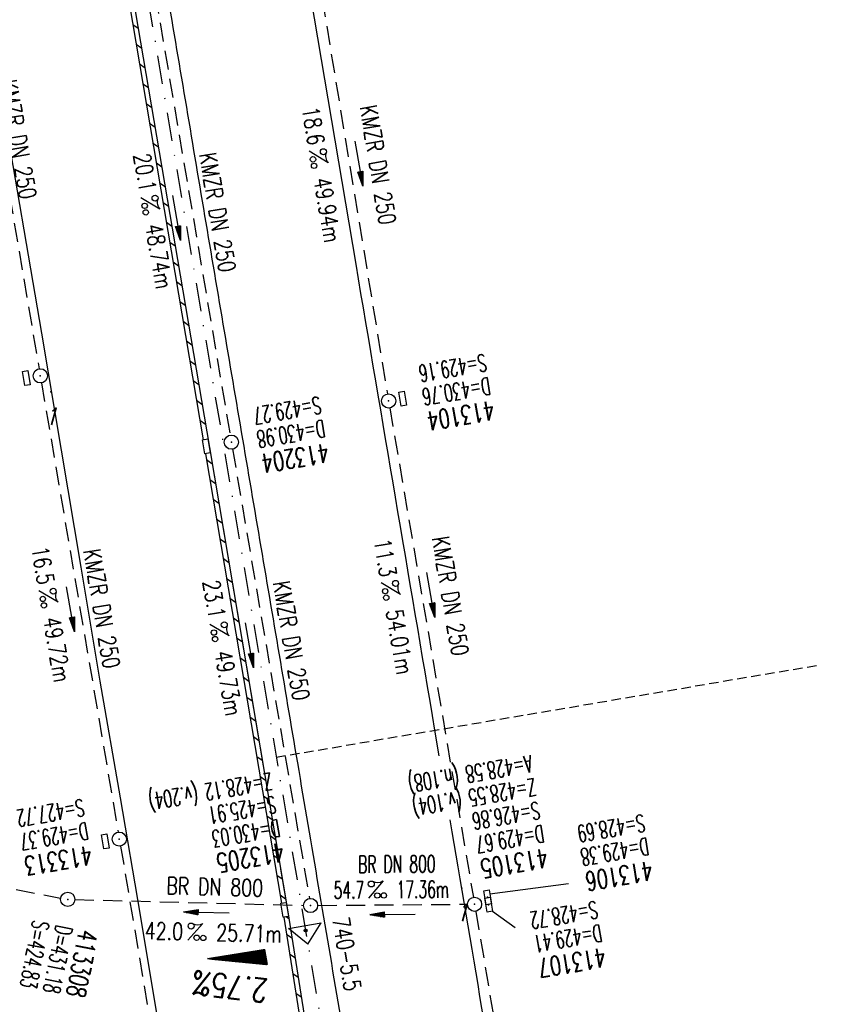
# Model space of a CAD drawing. Extents: x 447045 to 447634, y 442020 to 443192.
# Tile 5 of 24: x 447419 to 447506, y 442084 to 442188. Entities that reach past the tile are written whole.
import ezdxf
from ezdxf.enums import TextEntityAlignment as Align

# ---------------------------------------------------------------- set-up
doc = ezdxf.new("R2010")
doc.units = 0
doc.header["$LTSCALE"] = 2
doc.header["$MEASUREMENT"] = 0
for name, pattern in [('AUSGEZOGEN', [0]), ('GESTRICH-X2', [1.5, 1, -0.5]), ('GESTRICHELT', [0.75, 0.5, -0.25]), ('STRICHPT-X3', [3, 1.5, -0.75, 0, -0.75])]:
    doc.linetypes.add(name, pattern=pattern)
doc.layers.get('0').update_dxf_attribs({"linetype": 'AUSGEZOGEN'})
for name, color, linetype in [('ACHSE', 250, 'STRICHPT-X3'), ('FBR', 8, 'CONTINUOUS'), ('GEF', 7, 'CONTINUOUS'), ('HEKTOM', 250, 'GESTRICHELT'), ('KANAL', 7, 'GESTRICH-X2'), ('Netzknoten_PKT', 7, 'CONTINUOUS'), ('Netzknoten_PKT-NR', 7, 'CONTINUOUS'), ('Netzknoten_SIGNATUR', 7, 'CONTINUOUS'), ('PFEIL', 7, 'CONTINUOUS'), ('PKT', 7, 'CONTINUOUS'), ('PKT-CODE', 2, 'CONTINUOUS'), ('SCHACHTNR', 6, 'CONTINUOUS'), ('SCHLITZRINNE', 8, 'AUSGEZOGEN'), ('SCHSYMBOL', 7, 'AUSGEZOGEN'), ('TEXTO', 4, 'CONTINUOUS'), ('TEXTU', 4, 'CONTINUOUS')]:
    doc.layers.add(name, color=color, linetype=linetype)
doc.styles.add('ROMANS', font='romans.shx', dxfattribs={"width": 0.8})

# ---------------------------------------------------------------- blocks, each defined once
blk = doc.blocks.new('GST')
at = {"color": 0}
blk.add_circle((0, 0), 0.75, dxfattribs=at)
blk.add_point((0, 0), dxfattribs=at)
blk = doc.blocks.new('17')
blk.add_lwpolyline([(-0.76, -1.22), (0.75, -1.22), (0.75, -1.8), (-0.76, -1.8)], close=True)
blk.add_blockref('GST', (0, 0))
blk = doc.blocks.new('PROM')
blk.add_line((1.57, 1.82), (0.02, 0.02))
for centre, radius in [((0.32, 1.51), 0.317), ((0.94, 0.29), 0.283), ((1.64, 0.29), 0.283)]:
    blk.add_circle(centre, radius)
blk.add_arc((0.99, 2.68), 1.03, 239.1414, 303.3549)
blk = doc.blocks.new('PFEIL2')
at = {"color": 0}
for p, q in [((0.88, 0), (-2.4, -0.01)), ((0.88, -0.27), (0.88, 0.28)), ((0.88, 0.28), (2.43, 0.01)), ((0.91, 0.27), (0.88, 0.26)), ((0.97, 0.26), (0.88, 0.25)), ((1.02, 0.25), (0.88, 0.23)), ((1.07, 0.24), (0.88, 0.21)), ((1.13, 0.23), (0.88, 0.19)), ((1.18, 0.22), (0.88, 0.17)), ((1.24, 0.21), (0.88, 0.15)), ((1.29, 0.21), (0.88, 0.14)), ((1.34, 0.2), (0.88, 0.12)), ((1.4, 0.19), (0.88, 0.1)), ((1.45, 0.18), (0.88, 0.08)), ((1.51, 0.17), (0.88, 0.06)), ((1.56, 0.16), (0.88, 0.04)), ((1.61, 0.15), (0.88, 0.02)), ((1.67, 0.14), (0.88, 0.01)), ((1.72, 0.13), (0.88, -0.01)), ((1.78, 0.12), (0.88, -0.03)), ((1.83, 0.11), (0.88, -0.05)), ((1.88, 0.1), (0.88, -0.07)), ((1.94, 0.09), (0.88, -0.09)), ((2.05, 0.08), (0.88, -0.12)), ((1.99, 0.08), (0.88, -0.11)), ((2.1, 0.07), (0.88, -0.14)), ((2.15, 0.06), (0.88, -0.16)), ((2.21, 0.05), (0.88, -0.18)), ((2.26, 0.04), (0.88, -0.2)), ((2.32, 0.03), (0.88, -0.22)), ((2.37, 0.02), (0.88, -0.23)), ((2.42, 0.01), (0.88, -0.25)), ((2.43, 0.01), (0.88, -0.27))]:
    blk.add_line(p, q, dxfattribs=at)
blk = doc.blocks.new('10')
blk.add_blockref('GST', (0, 0))
blk = doc.blocks.new('30')
at = {"color": 0}
for p, q in [((-0.75, -0.29), (-0.75, 0.29)), ((-0.75, 0.29), (0.75, 0.29)), ((0.75, 0.29), (0.75, -0.29)), ((0.75, -0.29), (-0.75, -0.29))]:
    blk.add_line(p, q, dxfattribs=at)
blk.add_point((0, 0), dxfattribs=at)
blk = doc.blocks.new('13')
blk.add_lwpolyline([(0.76, 1.22), (-0.75, 1.22), (-0.75, 1.8), (0.76, 1.8)], close=True)
at = {"rotation": 180}
blk.add_blockref('GST', (0, 0), dxfattribs=at)
blk = doc.blocks.new('PKT')
at = {"color": 0}
blk.add_circle((0, 0), 0.15, dxfattribs=at)
blk.add_point((0, 0), dxfattribs=at)
blk = doc.blocks.new('Station_Netzknoten')
at = {"layer": 'Netzknoten_SIGNATUR'}
for p, q in [((-1.75, 0.5), (1.75, 0.5)), ((0, -1.5), (-1.75, 0.5)), ((0, -1.5), (1.75, 0.5))]:
    blk.add_line(p, q, dxfattribs=at)
blk.add_point((0, 0), dxfattribs=at)
blk = doc.blocks.new('*X5')
at = {"color": 0}
for p, q in [((725.83, 193.84), (727.44, 195.45)), ((725.83, 193.85), (727.43, 195.45)), ((725.83, 193.86), (727.42, 195.45)), ((725.83, 193.87), (727.41, 195.45)), ((725.83, 193.88), (727.4, 195.45)), ((725.83, 193.89), (727.39, 195.45)), ((725.83, 193.9), (727.38, 195.45)), ((725.83, 193.91), (727.37, 195.45)), ((725.83, 193.91), (727.37, 195.45)), ((725.83, 193.92), (727.36, 195.45)), ((725.83, 193.93), (727.35, 195.45)), ((725.83, 193.94), (727.34, 195.45)), ((725.83, 193.95), (727.33, 195.45)), ((725.83, 193.96), (727.32, 195.45)), ((725.83, 193.97), (727.31, 195.45)), ((725.83, 193.98), (727.3, 195.45)), ((725.83, 193.99), (727.29, 195.45)), ((725.83, 193.99), (727.29, 195.45)), ((725.83, 194), (727.28, 195.45)), ((725.83, 194.01), (727.27, 195.45)), ((725.83, 194.02), (727.26, 195.45)), ((725.83, 194.03), (727.25, 195.45)), ((725.83, 194.04), (727.24, 195.45)), ((725.83, 194.05), (727.23, 195.45)), ((725.83, 194.06), (727.22, 195.45)), ((725.83, 194.06), (727.21, 195.45)), ((725.83, 194.07), (727.21, 195.45)), ((725.83, 194.08), (727.2, 195.45)), ((725.83, 194.09), (727.19, 195.45)), ((725.83, 194.1), (727.18, 195.45)), ((725.83, 194.11), (727.17, 195.45)), ((725.83, 194.12), (727.16, 195.45)), ((725.83, 194.13), (727.15, 195.45)), ((725.83, 194.14), (727.14, 195.45)), ((725.83, 194.14), (727.14, 195.45)), ((725.83, 194.15), (727.13, 195.45)), ((725.83, 194.16), (727.12, 195.45)), ((725.83, 194.17), (727.11, 195.45)), ((725.83, 194.18), (727.1, 195.45)), ((725.83, 194.19), (727.09, 195.45)), ((725.83, 194.2), (727.08, 195.45)), ((725.83, 194.21), (727.07, 195.45)), ((725.83, 194.21), (727.06, 195.45)), ((725.83, 194.22), (727.06, 195.45)), ((725.83, 194.23), (727.05, 195.45)), ((725.83, 194.24), (727.04, 195.45)), ((725.83, 194.25), (727.03, 195.45)), ((725.83, 194.26), (727.02, 195.45)), ((725.83, 194.27), (727.01, 195.45)), ((725.83, 194.28), (727, 195.45)), ((725.83, 194.29), (726.99, 195.45)), ((725.83, 194.29), (726.99, 195.45)), ((725.83, 194.3), (726.98, 195.45)), ((725.83, 194.31), (726.97, 195.45)), ((725.83, 194.32), (726.96, 195.45)), ((725.83, 194.33), (726.95, 195.45)), ((725.83, 194.34), (726.94, 195.45)), ((725.83, 194.35), (726.93, 195.45)), ((725.83, 194.36), (726.92, 195.45)), ((725.83, 194.37), (726.91, 195.45)), ((725.83, 194.37), (726.91, 195.45)), ((725.83, 194.38), (726.9, 195.45)), ((725.83, 194.39), (726.89, 195.45)), ((725.83, 194.4), (726.88, 195.45)), ((725.83, 194.41), (726.87, 195.45)), ((725.83, 194.42), (726.86, 195.45)), ((725.83, 194.43), (726.85, 195.45)), ((725.83, 194.44), (726.84, 195.45)), ((725.83, 194.44), (726.83, 195.45)), ((725.83, 194.45), (726.83, 195.45)), ((725.83, 194.46), (726.82, 195.45)), ((725.83, 194.47), (726.81, 195.45)), ((725.83, 194.48), (726.8, 195.45)), ((725.83, 194.49), (726.79, 195.45)), ((725.83, 194.5), (726.78, 195.45)), ((725.83, 194.51), (726.77, 195.45)), ((725.83, 194.52), (726.76, 195.45)), ((725.83, 194.52), (726.76, 195.45)), ((725.83, 194.53), (726.75, 195.45)), ((725.83, 194.54), (726.74, 195.45)), ((725.83, 194.55), (726.73, 195.45)), ((725.83, 194.56), (726.72, 195.45)), ((725.83, 194.57), (726.71, 195.45)), ((725.83, 194.58), (726.7, 195.45)), ((725.83, 194.59), (726.69, 195.45)), ((725.83, 194.59), (726.68, 195.45)), ((725.83, 194.6), (726.68, 195.45)), ((725.83, 194.61), (726.67, 195.45)), ((725.83, 194.62), (726.66, 195.45)), ((725.83, 194.63), (726.65, 195.45)), ((725.83, 194.64), (726.64, 195.45)), ((725.83, 194.65), (726.63, 195.45)), ((725.83, 194.66), (726.62, 195.45)), ((725.83, 194.67), (726.61, 195.45)), ((725.83, 194.67), (726.61, 195.45)), ((725.83, 194.68), (726.6, 195.45)), ((725.83, 194.69), (726.59, 195.45)), ((725.83, 194.7), (726.58, 195.45)), ((725.83, 194.71), (726.57, 195.45)), ((725.83, 194.72), (726.56, 195.45)), ((725.83, 194.73), (726.55, 195.45)), ((725.83, 194.74), (726.54, 195.45)), ((725.83, 194.75), (726.53, 195.45)), ((725.83, 194.75), (726.53, 195.45)), ((725.83, 194.76), (726.52, 195.45)), ((725.83, 194.77), (726.51, 195.45)), ((725.83, 194.78), (726.5, 195.45)), ((725.83, 194.79), (726.49, 195.45)), ((725.83, 194.8), (726.48, 195.45)), ((725.83, 194.81), (726.47, 195.45)), ((725.83, 194.82), (726.46, 195.45)), ((725.83, 194.82), (726.45, 195.45)), ((725.83, 194.83), (726.45, 195.45)), ((725.83, 194.84), (726.44, 195.45)), ((725.83, 194.85), (726.43, 195.45)), ((725.83, 194.86), (726.42, 195.45)), ((725.83, 194.87), (726.41, 195.45)), ((725.83, 194.88), (726.4, 195.45)), ((725.83, 194.89), (726.39, 195.45)), ((725.83, 194.9), (726.38, 195.45)), ((725.83, 194.9), (726.38, 195.45)), ((725.83, 194.91), (726.37, 195.45)), ((725.83, 194.92), (726.36, 195.45)), ((725.83, 194.93), (726.35, 195.45)), ((725.83, 194.94), (726.34, 195.45)), ((725.83, 194.95), (726.33, 195.45)), ((725.83, 194.96), (726.32, 195.45)), ((725.83, 194.97), (726.31, 195.45)), ((725.83, 194.98), (726.3, 195.45)), ((725.83, 194.98), (726.3, 195.45)), ((725.83, 194.99), (726.29, 195.45)), ((725.83, 195), (726.28, 195.45)), ((725.83, 195.01), (726.27, 195.45)), ((725.83, 195.02), (726.26, 195.45)), ((725.83, 195.03), (726.25, 195.45)), ((725.83, 195.04), (726.24, 195.45)), ((725.83, 195.05), (726.23, 195.45)), ((725.83, 195.05), (726.22, 195.45)), ((725.83, 195.06), (726.22, 195.45)), ((725.83, 195.07), (726.21, 195.45)), ((725.83, 195.08), (726.2, 195.45)), ((725.83, 195.09), (726.19, 195.45)), ((725.83, 195.1), (726.18, 195.45)), ((725.83, 195.11), (726.17, 195.45)), ((725.83, 195.12), (726.16, 195.45)), ((725.83, 195.13), (726.15, 195.45)), ((725.83, 195.13), (726.15, 195.45)), ((725.83, 195.14), (726.14, 195.45)), ((725.83, 195.15), (726.13, 195.45)), ((725.83, 195.16), (726.12, 195.45)), ((725.83, 195.17), (726.11, 195.45)), ((725.83, 195.18), (726.1, 195.45)), ((725.83, 195.19), (726.09, 195.45)), ((725.83, 195.2), (726.08, 195.45)), ((725.83, 195.2), (726.07, 195.45)), ((725.83, 195.21), (726.07, 195.45)), ((725.83, 195.22), (726.06, 195.45)), ((725.83, 195.23), (726.05, 195.45)), ((725.83, 195.24), (726.04, 195.45)), ((725.83, 195.25), (726.03, 195.45)), ((725.83, 195.26), (726.02, 195.45)), ((725.83, 195.27), (726.01, 195.45)), ((725.83, 195.28), (726, 195.45)), ((725.83, 195.28), (726, 195.45)), ((725.83, 195.29), (725.99, 195.45)), ((725.83, 195.3), (725.98, 195.45)), ((725.83, 195.31), (725.97, 195.45)), ((725.83, 195.32), (725.96, 195.45)), ((725.83, 195.33), (725.95, 195.45)), ((725.83, 195.34), (725.94, 195.45)), ((725.83, 195.35), (725.93, 195.45)), ((725.83, 195.36), (725.92, 195.45)), ((725.83, 195.36), (725.92, 195.45)), ((725.83, 195.37), (725.91, 195.45)), ((725.83, 195.38), (725.9, 195.45)), ((725.83, 195.39), (725.89, 195.45)), ((725.83, 195.4), (725.88, 195.45)), ((725.83, 195.41), (725.87, 195.45)), ((725.83, 195.42), (725.86, 195.45)), ((725.83, 195.43), (725.85, 195.45)), ((725.83, 195.43), (725.84, 195.45)), ((725.83, 195.44), (725.84, 195.45)), ((725.83, 193.83), (727.43, 195.43)), ((725.83, 193.82), (727.43, 195.42)), ((725.83, 193.81), (727.43, 195.41)), ((725.83, 193.8), (727.42, 195.4)), ((725.83, 193.79), (727.42, 195.38)), ((725.83, 193.78), (727.42, 195.37)), ((725.83, 193.77), (727.41, 195.36)), ((725.83, 193.76), (727.41, 195.35)), ((725.83, 193.76), (727.41, 195.34)), ((725.83, 193.75), (727.4, 195.32)), ((725.83, 193.74), (727.4, 195.31)), ((725.83, 193.73), (727.4, 195.3)), ((725.83, 193.72), (727.4, 195.29)), ((725.83, 193.71), (727.39, 195.28)), ((725.83, 193.7), (727.39, 195.26)), ((725.83, 193.69), (727.39, 195.25)), ((725.83, 193.68), (727.38, 195.24)), ((725.83, 193.68), (727.38, 195.23)), ((725.83, 193.67), (727.38, 195.22)), ((725.83, 193.66), (727.37, 195.2)), ((725.83, 193.65), (727.37, 195.19)), ((725.83, 193.64), (727.37, 195.18)), ((725.83, 193.63), (727.36, 195.17)), ((725.83, 193.62), (727.36, 195.16)), ((725.83, 193.61), (727.36, 195.14)), ((725.83, 193.61), (727.35, 195.13)), ((725.83, 193.6), (727.35, 195.12)), ((725.83, 193.59), (727.35, 195.11)), ((725.83, 193.58), (727.34, 195.1)), ((725.83, 193.57), (727.34, 195.08)), ((725.83, 193.56), (727.34, 195.07)), ((725.83, 193.55), (727.34, 195.06)), ((725.83, 193.54), (727.33, 195.05)), ((725.83, 193.53), (727.33, 195.04)), ((725.83, 193.53), (727.33, 195.02)), ((725.83, 193.52), (727.32, 195.01)), ((725.83, 193.51), (727.32, 195)), ((725.83, 193.5), (727.32, 194.99)), ((725.83, 193.49), (727.31, 194.98)), ((725.83, 193.48), (727.31, 194.96)), ((725.83, 193.47), (727.31, 194.95)), ((725.83, 193.46), (727.3, 194.94)), ((725.83, 193.45), (727.3, 194.93)), ((725.83, 193.45), (727.3, 194.92)), ((725.83, 193.44), (727.29, 194.91)), ((725.83, 193.43), (727.29, 194.89)), ((725.83, 193.42), (727.29, 194.88)), ((725.83, 193.41), (727.29, 194.87)), ((725.83, 193.4), (727.28, 194.86)), ((725.83, 193.39), (727.28, 194.85)), ((725.83, 193.38), (727.28, 194.83)), ((725.83, 193.38), (727.27, 194.82)), ((725.83, 193.37), (727.27, 194.81)), ((725.83, 193.36), (727.27, 194.8)), ((725.83, 193.35), (727.26, 194.79)), ((725.83, 193.34), (727.26, 194.77)), ((725.83, 193.33), (727.26, 194.76)), ((725.83, 193.32), (727.25, 194.75)), ((725.83, 193.31), (727.25, 194.74)), ((725.83, 193.3), (727.25, 194.73)), ((725.83, 193.3), (727.24, 194.71)), ((725.83, 193.29), (727.24, 194.7)), ((725.83, 193.28), (727.24, 194.69)), ((725.83, 193.27), (727.23, 194.68)), ((725.83, 193.26), (727.23, 194.67)), ((725.83, 193.25), (727.23, 194.65)), ((725.83, 193.24), (727.23, 194.64)), ((725.83, 193.23), (727.22, 194.63)), ((725.83, 193.22), (727.22, 194.62)), ((725.83, 193.22), (727.22, 194.61)), ((725.83, 193.21), (727.21, 194.59)), ((725.83, 193.2), (727.21, 194.58)), ((725.83, 193.19), (727.21, 194.57)), ((725.83, 193.18), (727.2, 194.56)), ((725.83, 193.17), (727.2, 194.55)), ((725.83, 193.16), (727.2, 194.53)), ((725.83, 193.15), (727.19, 194.52)), ((725.83, 193.15), (727.19, 194.51)), ((725.83, 193.14), (727.19, 194.5)), ((725.83, 193.13), (727.18, 194.49)), ((725.83, 193.12), (727.18, 194.47)), ((725.83, 193.11), (727.18, 194.46)), ((725.83, 193.1), (727.17, 194.45)), ((725.83, 193.09), (727.17, 194.44)), ((725.83, 193.08), (727.17, 194.43)), ((725.83, 193.07), (727.17, 194.41)), ((725.83, 193.07), (727.16, 194.4)), ((725.83, 193.06), (727.16, 194.39)), ((725.83, 193.05), (727.16, 194.38)), ((725.83, 193.04), (727.15, 194.37)), ((725.83, 193.03), (727.15, 194.35)), ((725.83, 193.02), (727.15, 194.34)), ((725.83, 193.01), (727.14, 194.33)), ((725.83, 193), (727.14, 194.32)), ((725.83, 193), (727.14, 194.31)), ((725.83, 192.99), (727.13, 194.29)), ((725.83, 192.98), (727.13, 194.28)), ((725.83, 192.97), (727.13, 194.27)), ((725.83, 192.96), (727.12, 194.26)), ((725.83, 192.95), (727.12, 194.25)), ((725.83, 192.94), (727.12, 194.23)), ((725.83, 192.93), (727.11, 194.22)), ((725.83, 192.92), (727.11, 194.21)), ((725.83, 192.92), (727.11, 194.2)), ((725.83, 192.91), (727.11, 194.19)), ((725.83, 192.9), (727.1, 194.17)), ((725.83, 192.89), (727.1, 194.16)), ((725.83, 192.88), (727.1, 194.15)), ((725.83, 192.87), (727.09, 194.14)), ((725.83, 192.86), (727.09, 194.13)), ((725.83, 192.85), (727.09, 194.11)), ((725.83, 192.84), (727.08, 194.1)), ((725.83, 192.84), (727.08, 194.09)), ((725.83, 192.83), (727.08, 194.08)), ((725.83, 192.82), (727.07, 194.07)), ((725.83, 192.81), (727.07, 194.05)), ((725.83, 192.8), (727.07, 194.04)), ((725.83, 192.79), (727.06, 194.03)), ((725.83, 192.78), (727.06, 194.02)), ((725.83, 192.77), (727.06, 194.01)), ((725.83, 192.77), (727.05, 193.99)), ((725.83, 192.76), (727.05, 193.98)), ((725.83, 192.75), (727.05, 193.97)), ((725.83, 192.74), (727.05, 193.96)), ((725.83, 192.73), (727.04, 193.95)), ((725.83, 192.72), (727.04, 193.93)), ((725.83, 192.71), (727.04, 193.92)), ((725.83, 192.7), (727.03, 193.91)), ((725.83, 192.69), (727.03, 193.9)), ((725.83, 192.69), (727.03, 193.89)), ((725.83, 192.68), (727.02, 193.87)), ((725.83, 192.67), (727.02, 193.86)), ((725.83, 192.66), (727.02, 193.85)), ((725.83, 192.65), (727.01, 193.84)), ((725.83, 192.64), (727.01, 193.83)), ((725.83, 192.63), (727.01, 193.81)), ((725.83, 192.62), (727, 193.8)), ((725.83, 192.62), (727, 193.79)), ((725.83, 192.61), (727, 193.78)), ((725.83, 192.6), (726.99, 193.77)), ((725.83, 192.59), (726.99, 193.75)), ((725.83, 192.58), (726.99, 193.74)), ((725.83, 192.57), (726.99, 193.73)), ((725.83, 192.56), (726.98, 193.72)), ((725.83, 192.55), (726.98, 193.71)), ((725.83, 192.54), (726.98, 193.69)), ((725.83, 192.54), (726.97, 193.68)), ((725.83, 192.53), (726.97, 193.67)), ((725.83, 192.52), (726.97, 193.66)), ((725.83, 192.51), (726.96, 193.65)), ((725.83, 192.5), (726.96, 193.63)), ((725.83, 192.49), (726.96, 193.62)), ((725.83, 192.48), (726.95, 193.61)), ((725.83, 192.47), (726.95, 193.6)), ((725.83, 192.46), (726.95, 193.59)), ((725.83, 192.46), (726.94, 193.57)), ((725.83, 192.45), (726.94, 193.56)), ((725.83, 192.44), (726.94, 193.55)), ((725.83, 192.43), (726.94, 193.54)), ((725.83, 192.42), (726.93, 193.53)), ((725.83, 192.41), (726.93, 193.51)), ((725.83, 192.4), (726.93, 193.5)), ((725.83, 192.39), (726.92, 193.49)), ((725.83, 192.39), (726.92, 193.48)), ((725.83, 192.38), (726.92, 193.47)), ((725.83, 192.37), (726.91, 193.45)), ((725.83, 192.36), (726.91, 193.44)), ((725.83, 192.35), (726.91, 193.43)), ((725.83, 192.34), (726.9, 193.42)), ((725.83, 192.33), (726.9, 193.41)), ((725.83, 192.32), (726.9, 193.39)), ((725.83, 192.31), (726.89, 193.38)), ((725.83, 192.31), (726.89, 193.37)), ((725.83, 192.3), (726.89, 193.36)), ((725.83, 192.29), (726.88, 193.35)), ((725.83, 192.28), (726.88, 193.33)), ((725.83, 192.27), (726.88, 193.32)), ((725.83, 192.26), (726.88, 193.31)), ((725.83, 192.25), (726.87, 193.3)), ((725.83, 192.24), (726.87, 193.29)), ((725.83, 192.24), (726.87, 193.27)), ((725.83, 192.23), (726.86, 193.26)), ((725.83, 192.22), (726.86, 193.25)), ((725.83, 192.21), (726.86, 193.24)), ((725.83, 192.2), (726.85, 193.23)), ((725.83, 192.19), (726.85, 193.21)), ((725.83, 192.18), (726.85, 193.2)), ((725.83, 192.17), (726.84, 193.19)), ((725.83, 192.16), (726.84, 193.18)), ((725.83, 192.16), (726.84, 193.17)), ((725.83, 192.15), (726.83, 193.15)), ((725.83, 192.14), (726.83, 193.14)), ((725.83, 192.13), (726.83, 193.13)), ((725.83, 192.12), (726.82, 193.12)), ((725.83, 192.11), (726.82, 193.11)), ((725.83, 192.1), (726.82, 193.09)), ((725.83, 192.09), (726.82, 193.08)), ((725.83, 192.08), (726.81, 193.07)), ((725.83, 192.08), (726.81, 193.06)), ((725.83, 192.07), (726.81, 193.05)), ((725.83, 192.06), (726.8, 193.03)), ((725.83, 192.05), (726.8, 193.02)), ((725.83, 192.04), (726.8, 193.01)), ((725.83, 192.03), (726.79, 193)), ((725.83, 192.02), (726.79, 192.99)), ((725.83, 192.01), (726.79, 192.97)), ((725.83, 192.01), (726.78, 192.96)), ((725.83, 192), (726.78, 192.95)), ((725.83, 191.99), (726.78, 192.94)), ((725.83, 191.98), (726.77, 192.93)), ((725.83, 191.97), (726.77, 192.91)), ((725.83, 191.96), (726.77, 192.9)), ((725.83, 191.95), (726.76, 192.89)), ((725.83, 191.94), (726.76, 192.88)), ((725.83, 191.93), (726.76, 192.87)), ((725.83, 191.93), (726.76, 192.85)), ((725.83, 191.92), (726.75, 192.84)), ((725.83, 191.91), (726.75, 192.83)), ((725.83, 191.9), (726.75, 192.82)), ((725.83, 191.89), (726.74, 192.81)), ((725.83, 191.88), (726.74, 192.79)), ((725.83, 191.87), (726.74, 192.78)), ((725.83, 191.86), (726.73, 192.77)), ((725.83, 191.85), (726.73, 192.76)), ((725.83, 191.85), (726.73, 192.75)), ((725.83, 191.84), (726.72, 192.73)), ((725.83, 191.83), (726.72, 192.72)), ((725.83, 191.82), (726.72, 192.71)), ((725.83, 191.81), (726.71, 192.7)), ((725.83, 191.8), (726.71, 192.69)), ((725.83, 191.79), (726.71, 192.67)), ((725.83, 191.78), (726.7, 192.66)), ((725.83, 191.78), (726.7, 192.65)), ((725.83, 191.77), (726.7, 192.64)), ((725.83, 191.76), (726.7, 192.63)), ((725.83, 191.75), (726.69, 192.61)), ((725.83, 191.74), (726.69, 192.6)), ((725.83, 191.73), (726.69, 192.59)), ((725.83, 191.72), (726.68, 192.58)), ((725.83, 191.71), (726.68, 192.57)), ((725.83, 191.7), (726.68, 192.55)), ((725.83, 191.7), (726.67, 192.54)), ((725.83, 191.69), (726.67, 192.53)), ((725.83, 191.68), (726.67, 192.52)), ((725.83, 191.67), (726.66, 192.51)), ((725.83, 191.66), (726.66, 192.49)), ((725.83, 191.65), (726.66, 192.48)), ((725.83, 191.64), (726.65, 192.47)), ((725.83, 191.63), (726.65, 192.46)), ((725.83, 191.63), (726.65, 192.45)), ((725.83, 191.62), (726.64, 192.43)), ((725.83, 191.61), (726.64, 192.42)), ((725.83, 191.6), (726.64, 192.41)), ((725.83, 191.59), (726.64, 192.4)), ((725.83, 191.58), (726.63, 192.39)), ((725.83, 191.57), (726.63, 192.37)), ((725.83, 191.56), (726.63, 192.36)), ((725.83, 191.55), (726.62, 192.35)), ((725.83, 191.55), (726.62, 192.34)), ((725.83, 191.54), (726.62, 192.33)), ((725.83, 191.53), (726.61, 192.31)), ((725.83, 191.52), (726.61, 192.3)), ((725.83, 191.51), (726.61, 192.29)), ((725.83, 191.5), (726.6, 192.28)), ((725.83, 191.49), (726.6, 192.27)), ((725.83, 191.48), (726.6, 192.25)), ((725.83, 191.47), (726.59, 192.24)), ((725.83, 191.47), (726.59, 192.23)), ((725.83, 191.46), (726.59, 192.22)), ((725.83, 191.45), (726.59, 192.21)), ((725.83, 191.44), (726.58, 192.19)), ((725.83, 191.43), (726.58, 192.18)), ((725.83, 191.42), (726.58, 192.17)), ((725.83, 191.41), (726.57, 192.16)), ((725.83, 191.4), (726.57, 192.15)), ((725.83, 191.4), (726.57, 192.13)), ((725.83, 191.39), (726.56, 192.12)), ((725.83, 191.38), (726.56, 192.11)), ((725.83, 191.37), (726.56, 192.1)), ((725.83, 191.36), (726.55, 192.09)), ((725.83, 191.35), (726.55, 192.07)), ((725.83, 191.34), (726.55, 192.06)), ((725.83, 191.33), (726.54, 192.05)), ((725.83, 191.32), (726.54, 192.04)), ((725.83, 191.32), (726.54, 192.03)), ((725.83, 191.31), (726.53, 192.01)), ((725.83, 191.3), (726.53, 192)), ((725.83, 191.29), (726.53, 191.99)), ((725.83, 191.28), (726.53, 191.98)), ((725.83, 191.27), (726.52, 191.97)), ((725.83, 191.26), (726.52, 191.95)), ((725.83, 191.25), (726.52, 191.94)), ((725.83, 191.25), (726.51, 191.93)), ((725.83, 191.24), (726.51, 191.92)), ((725.83, 191.23), (726.51, 191.91)), ((725.83, 191.22), (726.5, 191.89)), ((725.83, 191.21), (726.5, 191.88)), ((725.83, 191.2), (726.5, 191.87)), ((725.83, 191.19), (726.49, 191.86)), ((725.83, 191.18), (726.49, 191.85)), ((725.83, 191.17), (726.49, 191.84)), ((725.83, 191.17), (726.48, 191.82)), ((725.83, 191.16), (726.48, 191.81)), ((725.83, 191.15), (726.48, 191.8)), ((725.83, 191.14), (726.47, 191.79)), ((725.83, 191.13), (726.47, 191.78)), ((725.83, 191.12), (726.47, 191.76)), ((725.83, 191.11), (726.47, 191.75)), ((725.83, 191.1), (726.46, 191.74)), ((725.83, 191.09), (726.46, 191.73)), ((725.83, 191.09), (726.46, 191.72)), ((725.83, 191.08), (726.45, 191.7)), ((725.83, 191.07), (726.45, 191.69)), ((725.83, 191.06), (726.45, 191.68)), ((725.83, 191.05), (726.44, 191.67)), ((725.83, 191.04), (726.44, 191.66)), ((725.83, 191.03), (726.44, 191.64)), ((725.83, 191.02), (726.43, 191.63)), ((725.83, 191.02), (726.43, 191.62)), ((725.83, 191.01), (726.43, 191.61)), ((725.83, 191), (726.42, 191.6)), ((725.83, 190.99), (726.42, 191.58)), ((725.83, 190.98), (726.42, 191.57)), ((725.83, 190.97), (726.41, 191.56)), ((725.83, 190.96), (726.41, 191.55)), ((725.83, 190.95), (726.41, 191.54)), ((725.83, 190.94), (726.41, 191.52)), ((725.83, 190.94), (726.4, 191.51)), ((725.83, 190.93), (726.4, 191.5)), ((725.83, 190.92), (726.4, 191.49)), ((725.83, 190.91), (726.39, 191.48)), ((725.83, 190.9), (726.39, 191.46)), ((725.83, 190.89), (726.39, 191.45)), ((725.83, 190.88), (726.38, 191.44)), ((725.83, 190.87), (726.38, 191.43)), ((725.83, 190.87), (726.38, 191.42)), ((725.83, 190.86), (726.37, 191.4)), ((725.83, 190.85), (726.37, 191.39)), ((725.83, 190.84), (726.37, 191.38)), ((725.83, 190.83), (726.36, 191.37)), ((725.83, 190.82), (726.36, 191.36)), ((725.83, 190.81), (726.36, 191.34)), ((725.83, 190.8), (726.35, 191.33)), ((725.83, 190.79), (726.35, 191.32)), ((725.83, 190.79), (726.35, 191.31)), ((725.83, 190.78), (726.35, 191.3)), ((725.83, 190.77), (726.34, 191.28)), ((725.83, 190.76), (726.34, 191.27)), ((725.83, 190.75), (726.34, 191.26)), ((725.83, 190.74), (726.33, 191.25)), ((725.83, 190.73), (726.33, 191.24)), ((725.83, 190.72), (726.33, 191.22)), ((725.83, 190.71), (726.32, 191.21)), ((725.83, 190.71), (726.32, 191.2)), ((725.83, 190.7), (726.32, 191.19)), ((725.83, 190.69), (726.31, 191.18)), ((725.83, 190.68), (726.31, 191.16)), ((725.83, 190.67), (726.31, 191.15)), ((725.83, 190.66), (726.3, 191.14)), ((725.83, 190.65), (726.3, 191.13)), ((725.83, 190.64), (726.3, 191.12)), ((725.83, 190.64), (726.29, 191.1)), ((725.83, 190.63), (726.29, 191.09)), ((725.83, 190.62), (726.29, 191.08)), ((725.83, 190.61), (726.29, 191.07)), ((725.83, 190.6), (726.28, 191.06)), ((725.83, 190.59), (726.28, 191.04)), ((725.83, 190.58), (726.28, 191.03)), ((725.83, 190.57), (726.27, 191.02)), ((725.83, 190.56), (726.27, 191.01)), ((725.83, 190.56), (726.27, 191)), ((725.83, 190.55), (726.26, 190.98)), ((725.83, 190.54), (726.26, 190.97)), ((725.83, 190.53), (726.26, 190.96)), ((725.83, 190.52), (726.25, 190.95)), ((725.83, 190.51), (726.25, 190.94)), ((725.83, 190.5), (726.25, 190.92)), ((725.83, 190.49), (726.24, 190.91)), ((725.83, 190.48), (726.24, 190.9)), ((725.83, 190.48), (726.24, 190.89)), ((725.83, 190.47), (726.24, 190.88)), ((725.83, 190.46), (726.23, 190.86)), ((725.83, 190.45), (726.23, 190.85)), ((725.83, 190.44), (726.23, 190.84)), ((725.83, 190.43), (726.22, 190.83)), ((725.83, 190.42), (726.22, 190.82)), ((725.83, 190.41), (726.22, 190.8)), ((725.83, 190.41), (726.21, 190.79)), ((725.83, 190.4), (726.21, 190.78)), ((725.83, 190.39), (726.21, 190.77)), ((725.83, 190.38), (726.2, 190.76)), ((725.83, 190.37), (726.2, 190.74)), ((725.83, 190.36), (726.2, 190.73)), ((725.83, 190.35), (726.19, 190.72)), ((725.83, 190.34), (726.19, 190.71)), ((725.83, 190.33), (726.19, 190.7)), ((725.83, 190.33), (726.18, 190.68)), ((725.83, 190.32), (726.18, 190.67)), ((725.83, 190.31), (726.18, 190.66)), ((725.83, 190.3), (726.18, 190.65)), ((725.83, 190.29), (726.17, 190.64)), ((725.83, 190.28), (726.17, 190.62)), ((725.83, 190.27), (726.17, 190.61)), ((725.83, 190.26), (726.16, 190.6)), ((725.83, 190.26), (726.16, 190.59)), ((725.83, 190.25), (726.16, 190.58)), ((725.83, 190.24), (726.15, 190.56)), ((725.83, 190.23), (726.15, 190.55)), ((725.83, 190.22), (726.15, 190.54)), ((725.83, 190.21), (726.14, 190.53)), ((725.83, 190.2), (726.14, 190.52)), ((725.83, 190.19), (726.14, 190.5)), ((725.83, 190.18), (726.13, 190.49)), ((725.83, 190.18), (726.13, 190.48)), ((725.83, 190.17), (726.13, 190.47)), ((725.83, 190.16), (726.12, 190.46)), ((725.83, 190.15), (726.12, 190.44)), ((725.83, 190.14), (726.12, 190.43)), ((725.83, 190.13), (726.12, 190.42)), ((725.83, 190.12), (726.11, 190.41)), ((725.83, 190.11), (726.11, 190.4)), ((725.83, 190.1), (726.11, 190.38)), ((725.83, 190.1), (726.1, 190.37)), ((725.83, 190.09), (726.1, 190.36)), ((725.83, 190.08), (726.1, 190.35)), ((725.83, 190.07), (726.09, 190.34)), ((725.83, 190.06), (726.09, 190.32)), ((725.83, 190.05), (726.09, 190.31)), ((725.83, 190.04), (726.08, 190.3)), ((725.83, 190.03), (726.08, 190.29)), ((725.83, 190.03), (726.08, 190.28)), ((725.83, 190.02), (726.07, 190.26)), ((725.83, 190.01), (726.07, 190.25)), ((725.83, 190), (726.07, 190.24)), ((725.83, 189.99), (726.06, 190.23)), ((725.83, 189.98), (726.06, 190.22)), ((725.83, 189.97), (726.06, 190.2)), ((725.83, 189.96), (726.06, 190.19)), ((725.83, 189.95), (726.05, 190.18)), ((725.83, 189.95), (726.05, 190.17)), ((725.83, 189.94), (726.05, 190.16)), ((725.83, 189.93), (726.04, 190.14)), ((725.83, 189.92), (726.04, 190.13)), ((725.83, 189.91), (726.04, 190.12)), ((725.83, 189.9), (726.03, 190.11)), ((725.83, 189.89), (726.03, 190.1)), ((725.83, 189.88), (726.03, 190.08)), ((725.83, 189.88), (726.02, 190.07)), ((725.83, 189.87), (726.02, 190.06)), ((725.83, 189.86), (726.02, 190.05)), ((725.83, 189.85), (726.01, 190.04)), ((725.83, 189.84), (726.01, 190.02)), ((725.83, 189.83), (726.01, 190.01)), ((725.83, 189.82), (726, 190)), ((725.83, 189.81), (726, 189.99)), ((725.83, 189.8), (726, 189.98)), ((725.83, 189.8), (726, 189.96)), ((725.83, 189.79), (725.99, 189.95)), ((725.83, 189.78), (725.99, 189.94)), ((725.83, 189.77), (725.99, 189.93)), ((725.83, 189.76), (725.98, 189.92)), ((725.83, 189.75), (725.98, 189.9)), ((725.83, 189.74), (725.98, 189.89)), ((725.83, 189.73), (725.97, 189.88)), ((725.83, 189.72), (725.97, 189.87)), ((725.83, 189.72), (725.97, 189.86)), ((725.83, 189.71), (725.96, 189.84)), ((725.83, 189.7), (725.96, 189.83)), ((725.83, 189.69), (725.96, 189.82)), ((725.83, 189.68), (725.95, 189.81)), ((725.83, 189.67), (725.95, 189.8)), ((725.83, 189.66), (725.95, 189.78)), ((725.83, 189.65), (725.94, 189.77)), ((725.83, 189.65), (725.94, 189.76)), ((725.83, 189.64), (725.94, 189.75)), ((725.83, 189.63), (725.94, 189.74)), ((725.83, 189.62), (725.93, 189.72)), ((725.83, 189.61), (725.93, 189.71)), ((725.83, 189.6), (725.93, 189.7)), ((725.83, 189.59), (725.92, 189.69)), ((725.83, 189.58), (725.92, 189.68)), ((725.83, 189.57), (725.92, 189.66)), ((725.83, 189.57), (725.91, 189.65)), ((725.83, 189.56), (725.91, 189.64)), ((725.83, 189.55), (725.91, 189.63)), ((725.83, 189.54), (725.9, 189.62)), ((725.83, 189.53), (725.9, 189.6)), ((725.83, 189.52), (725.9, 189.59)), ((725.83, 189.51), (725.89, 189.58)), ((725.83, 189.5), (725.89, 189.57)), ((725.83, 189.49), (725.89, 189.56)), ((725.83, 189.49), (725.89, 189.54)), ((725.83, 189.48), (725.88, 189.53)), ((725.83, 189.47), (725.88, 189.52)), ((725.83, 189.46), (725.88, 189.51)), ((725.83, 189.45), (725.87, 189.5)), ((725.83, 189.44), (725.87, 189.48)), ((725.83, 189.43), (725.87, 189.47)), ((725.83, 189.42), (725.86, 189.46)), ((725.83, 189.42), (725.86, 189.45)), ((725.83, 189.41), (725.86, 189.44)), ((725.83, 189.4), (725.85, 189.42)), ((725.83, 189.39), (725.85, 189.41)), ((725.83, 189.38), (725.85, 189.4)), ((725.83, 189.37), (725.84, 189.39)), ((725.83, 189.36), (725.84, 189.38)), ((725.83, 189.35), (725.84, 189.36)), ((725.83, 189.34), (725.83, 189.35)), ((725.83, 189.34), (725.83, 189.34))]:
    blk.add_line(p, q, dxfattribs=at)
blk = doc.blocks.new('GEF')
at = {"color": 0}
for p, q in [((0.01, 0.02), (0.01, 6.15)), ((1.62, 6.15), (0.01, 0.02)), ((0.01, 6.15), (1.62, 6.15))]:
    blk.add_line(p, q, dxfattribs=at)
blk.add_blockref('*X5', (-725.82, -189.3), dxfattribs=at)

msp = doc.modelspace()

# ---------------------------------------------------------------- linework, layer by layer
at = {"layer": 'ACHSE', "flags": 128}
msp.add_lwpolyline([(447230.51, 443162.33), (447230.72, 443161.73), (447238.98, 443138.14), (447247.24, 443114.54), (447247.53, 443113.71), (447255.36, 443090.9), (447261.5, 443072.27), (447263.19, 443067.15), (447270.72, 443043.32), (447277.96, 443019.39), (447284.9, 442995.37), (447291.54, 442971.27), (447297.88, 442947.08), (447303.92, 442922.83), (447309.66, 442898.49), (447315.1, 442874.09), (447320.24, 442849.63), (447325.07, 442825.1), (447329.6, 442800.51), (447332.4, 442784.35), (447333.84, 442775.87), (447338.01, 442751.22), (447342.19, 442726.58), (447354.71, 442652.63), (447371.41, 442554.03), (447392.28, 442430.79), (447408.97, 442332.19), (447413.15, 442307.54), (447425.67, 442233.59), (447425.83, 442232.62), (447438.19, 442159.65), (447454.89, 442061.05), (447456.74, 442050.11)], dxfattribs=at)
at = {"layer": 'FBR'}
for points in [[(447358.95, 442729.41, 0.000005), (447365.21, 442692.44, -0.000003), (447371.47, 442655.47, -0.000003), (447379.82, 442606.17, 0.000003), (447388.17, 442556.87), (447409.04, 442433.62), (447425.73, 442335.03, -0.000003), (447426.43, 442330.92), (447429.91, 442310.38)], [(447442.43, 442236.43), (447454.95, 442162.48, 0.000003), (447463.3, 442113.19, 0), (447463.76, 442110.49)], [(447427.91, 442233.05, 0), (447428.12, 442231.81, -0.000002), (447432.24, 442207.4, -0.000028), (447436.38, 442182.92, 0.000056), (447440.51, 442158.44, 0.000309), (447444.65, 442134.09, -0.000068), (447448.78, 442109.73, -0.000049), (447453.2, 442083.64, -0.000054), (447457.19, 442060.08, -0.000254), (447458.8, 442050.53, 0.000203)], [(447464.91, 442103.7, -0.000004), (447471.65, 442063.89), (447473.4, 442053.54)]]:
    msp.add_lwpolyline(points, format="xyb", dxfattribs=at)
at = {"layer": 'FBR', "flags": 128}
for points in [[(447424.34, 442232.31), (447431.34, 442190.99), (447439.46, 442143.08), (447445.15, 442109.41)], [(447409.11, 442229.18), (447409.13, 442229.04), (447413.32, 442204.42), (447417.51, 442179.75), (447421.68, 442155.18), (447425.87, 442130.45), (447427.86, 442118.39), (447430.02, 442106.04), (447432.09, 442093.82), (447434.13, 442081.74), (447436.22, 442069.28), (447438.33, 442056.99), (447440.07, 442046.67)], [(447446.99, 442098.49), (447447.75, 442093.98), (447454.08, 442054.03), (447454.81, 442049.71)]]:
    msp.add_lwpolyline(points, dxfattribs=at)
at = {"layer": 'HEKTOM'}
msp.add_line((447446.53, 442110.34), (447503.81, 442120.06), dxfattribs=at)
at = {"layer": 'KANAL'}
for p, q in [((447413.28, 442199.37), (447421.44, 442151.41)), ((447450.41, 442196.53), (447458.31, 442148.75)), ((447433.75, 442190.97), (447441.66, 442144.41)), ((447421.69, 442149.94), (447429.81, 442102.41)), ((447458.56, 442147.28), (447467.41, 442095.5)), ((447441.91, 442142.94), (447450.06, 442095.37)), ((447430.06, 442100.94), (447438.28, 442052.19)), ((447410.16, 442098.03), (447423.72, 442095.44)), ((447425.22, 442095.28), (447449.44, 442094.66)), ((447450.94, 442094.66), (447466.78, 442094.78)), ((447467.66, 442094.03), (447474.48, 442053.76))]:
    msp.add_line(p, q, dxfattribs=at)
at = {"layer": 'PKT'}
for p in [(447422.69, 442148.99), (447466.18, 442096.49)]:
    msp.add_point(p, dxfattribs=at)
at = {"layer": 'SCHACHTNR'}
for p, q in [((447469.16, 442095.87), (447477.48, 442096.99)), ((447469.44, 442094.04), (447471.83, 442092.33))]:
    msp.add_line(p, q, dxfattribs=at)
at = {"layer": 'SCHLITZRINNE'}
for p, q in [((447431.37, 442187.86), (447431.94, 442187.45)), ((447431.72, 442185.76), (447432.3, 442185.35)), ((447432.07, 442183.67), (447432.65, 442183.26)), ((447432.43, 442181.58), (447433.01, 442181.17)), ((447432.78, 442179.48), (447433.36, 442179.07)), ((447433.14, 442177.39), (447433.72, 442176.98)), ((447433.49, 442175.3), (447434.07, 442174.89)), ((447433.85, 442173.2), (447434.42, 442172.79)), ((447434.2, 442171.11), (447434.78, 442170.7)), ((447434.56, 442169.02), (447435.13, 442168.61)), ((447434.91, 442166.92), (447435.49, 442166.51)), ((447435.27, 442164.83), (447435.84, 442164.42)), ((447435.62, 442162.74), (447436.2, 442162.33)), ((447435.98, 442160.65), (447436.55, 442160.24)), ((447436.33, 442158.55), (447436.91, 442158.14)), ((447436.69, 442156.46), (447437.26, 442156.05)), ((447437.04, 442154.37), (447437.62, 442153.96)), ((447437.4, 442152.27), (447437.97, 442151.86)), ((447437.75, 442150.18), (447438.33, 442149.77)), ((447438.11, 442148.09), (447438.68, 442147.68)), ((447438.46, 442145.99), (447439.04, 442145.58)), ((447439.39, 442143.49), (447439.39, 442143.49)), ((447439.17, 442141.81), (447439.74, 442141.4)), ((447439.52, 442139.71), (447440.1, 442139.3)), ((447439.88, 442137.62), (447440.45, 442137.21)), ((447440.23, 442135.53), (447440.81, 442135.12)), ((447440.58, 442133.44), (447441.16, 442133.03)), ((447440.94, 442131.35), (447441.51, 442130.94)), ((447441.29, 442129.25), (447441.87, 442128.84)), ((447441.64, 442127.16), (447442.22, 442126.75)), ((447442, 442125.07), (447442.57, 442124.66)), ((447442.35, 442122.98), (447442.93, 442122.57)), ((447442.7, 442120.88), (447443.28, 442120.47)), ((447443.06, 442118.79), (447443.63, 442118.38)), ((447443.41, 442116.7), (447443.99, 442116.29)), ((447443.76, 442114.61), (447444.34, 442114.2)), ((447444.12, 442112.52), (447444.69, 442112.11)), ((447444.47, 442110.42), (447445.05, 442110.01)), ((447444.82, 442108.33), (447445.4, 442107.92)), ((447445.18, 442106.24), (447445.75, 442105.83)), ((447445.53, 442104.15), (447446.11, 442103.74)), ((447445.88, 442102.05), (447446.46, 442101.64)), ((447446.24, 442099.96), (447446.81, 442099.55)), ((447446.59, 442097.87), (447447.17, 442097.46)), ((447446.94, 442095.78), (447447.52, 442095.37)), ((447447.62, 442093.46), (447447.86, 442093.28)), ((447447.62, 442091.61), (447448.19, 442091.21)), ((447447.95, 442089.54), (447448.52, 442089.13)), ((447448.28, 442087.46), (447448.85, 442087.06)), ((447448.61, 442085.39), (447449.18, 442084.98))]:
    msp.add_line(p, q, dxfattribs=at)
at = {"layer": 'SCHLITZRINNE', "flags": 128}
for points in [[(447334.61, 442762.62), (447342.75, 442714.53), (447353.71, 442649.78), (447366.66, 442573), (447374.28, 442528.1), (447381.7, 442484.19), (447389.27, 442439.44), (447397.61, 442390.05), (447405.85, 442341.53), (447414.19, 442292.22), (447422.92, 442240.68), (447431.34, 442190.99), (447439.46, 442143.08), (447447.75, 442093.98), (447454.08, 442054.03), (447454.81, 442049.71)], [(447430.94, 442190.34), (447438.81, 442143.92)], [(447439.06, 442142.44), (447447.09, 442094.9)], [(447447.34, 442093.41), (447453.46, 442054.76)]]:
    msp.add_lwpolyline(points, dxfattribs=at)
at = {"layer": 'SCHSYMBOL'}
for points in [[(447439.3, 442144.01), (447439.55, 442142.52), (447438.98, 442142.43), (447438.73, 442143.91)], [(447447.59, 442094.98), (447447.83, 442093.49), (447447.26, 442093.4), (447447.01, 442094.88)]]:
    msp.add_lwpolyline(points, close=True, dxfattribs=at)

# ---------------------------------------------------------------- block references
at = {"layer": 'GEF', "rotation": 279.130414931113}
msp.add_blockref('GEF', (447439.24, 442089.04), dxfattribs=at)
at = {"layer": 'Netzknoten_PKT'}
msp.add_blockref('PKT', (447449.65, 442092.02), dxfattribs=at)
at = {"layer": 'Netzknoten_SIGNATUR', "rotation": 9.59733949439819}
msp.add_blockref('Station_Netzknoten', (447449.65, 442092.02), dxfattribs=at)
at = {"layer": 'PFEIL'}
for p, rotation in [((447455.3, 442173.15), 279.4001000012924), ((447436, 442167.38), 279.6339999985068), ((447462.89, 442127.5), 279.7032999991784), ((447424.76, 442126), 279.6779000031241), ((447443.71, 442122.17), 279.7066999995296), ((447439.14, 442093.93), 178.5515000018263), ((447458.86, 442093.71), 180.4125999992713)]:
    msp.add_blockref('PFEIL2', p, dxfattribs=dict(at, rotation=rotation))
at = {"layer": 'SCHSYMBOL', "rotation": 279.6115999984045}
for name, p in [('17', (447421.57, 442150.68)), ('13', (447458.43, 442148.02)), ('GST', (447441.79, 442143.66)), ('17', (447429.93, 442101.67)), ('30', (447468.91, 442095.52)), ('10', (447424.47, 442095.3)), ('GST', (447450.17, 442094.65)), ('10', (447467.53, 442094.78)), ('30', (447469.02, 442094.73))]:
    msp.add_blockref(name, p, dxfattribs=at)
at = {"layer": 'TEXTU'}
for p, rotation in [((447449.99, 442174.46), 279.4001000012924), ((447432.17, 442169.54), 279.6339999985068), ((447457.62, 442128.78), 279.7032999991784), ((447421.39, 442127.96), 279.6779000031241), ((447439.5, 442124.4), 279.7066999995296), ((447456.29, 442095.41), 0.4125999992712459), ((447437.17, 442090.97), 358.5515000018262)]:
    msp.add_blockref('PROM', p, dxfattribs=dict(at, rotation=rotation))

# ---------------------------------------------------------------- texts
at = {"layer": 'GEF', "style": 'ROMANS', "width": 0.8}
msp.add_text('2.75%%%', height=2.5, rotation=173.2825, dxfattribs=at).set_placement((447445.76, 442086.84))
at = {"layer": 'Netzknoten_PKT-NR', "style": 'ROMANS', "width": 0.75}
msp.add_text('740-5.5', height=1.8, rotation=279.6005, dxfattribs=at).set_placement((447453.78, 442085.48), align=Align.RIGHT)
at = {"layer": 'PKT-CODE', "style": 'ROMANS', "oblique": 15, "width": 0.75}
for p in [(447422.69, 442145.5), (447466.19, 442093)]:
    msp.add_text('1', height=1.8, dxfattribs=at).set_placement(p, align=Align.CENTER)
at = {"layer": 'SCHACHTNR', "style": 'ROMANS'}
for s, height, rotation, width, p in [('S=429.16', 1.8, 189.6116, 0.6, (447468.63, 442152.99)), ('D=430.76', 1.8, 189.6116, 0.6, (447469.03, 442150.52)), ('S=429.27', 1.8, 189.6116, 0.6, (447451.12, 442148.5)), ('413104', 2, 189.6116, 0.7, (447469.47, 442148.05)), ('D=430.98', 1.8, 189.6116, 0.6, (447451.53, 442146.03)), ('413204', 2, 189.6116, 0.7, (447451.94, 442143.56)), ('A=428.58 (n.108)', 1.8, 189.6116, 0.6, (447473.47, 442110.57)), ('Z=428.12 (v.204)', 1.8, 189.6116, 0.6, (447445.95, 442108.71)), ('Z=428.55 (v.104)', 1.8, 189.6116, 0.6, (447473.87, 442108.1)), ('S=427.72', 1.8, 189.6116, 0.6, (447426.06, 442105.93)), ('S=425.91', 1.8, 189.6116, 0.6, (447446.35, 442106.24)), ('S=426.86', 1.8, 189.6116, 0.6, (447474.28, 442105.63)), ('D=430.03', 1.8, 189.6116, 0.6, (447446.76, 442103.77)), ('S=428.69', 1.8, 189.6116, 0.6, (447485.4, 442104.29)), ('D=429.37', 1.8, 189.6116, 0.6, (447426.47, 442103.46)), ('D=429.67', 1.8, 189.6116, 0.6, (447474.72, 442103.16)), ('D=429.38', 1.8, 189.6116, 0.6, (447485.8, 442101.82)), ('413313', 2, 189.6116, 0.7, (447426.87, 442100.99)), ('413205', 2, 189.6116, 0.7, (447447.2, 442101.3)), ('413105', 2, 189.6116, 0.7, (447475.12, 442100.69)), ('413106', 2, 189.6116, 0.7, (447486.21, 442099.35)), ('S=428.72', 1.8, 189.6116, 0.6, (447480.4, 442095.12)), ('S=424.83', 1.8, 258.8397, 0.6, (447420.78, 442093.18)), ('D=431.18', 1.8, 258.8397, 0.6, (447423.24, 442092.68)), ('413308', 2, 258.8397, 0.7, (447425.7, 442092.22)), ('D=429.41', 1.8, 189.6116, 0.6, (447480.84, 442092.65)), ('413107', 2, 189.6116, 0.7, (447481.24, 442090.18))]:
    msp.add_text(s, height=height, rotation=rotation, dxfattribs=dict(at, width=width)).set_placement(p)
at = {"layer": 'TEXTO', "style": 'ROMANS'}
for s, rotation, width, p in [('KMZR DN 250', 279.6599, 0.75, (447418.34, 442175.56)), ('KMZR DN 250', 279.4001, 0.75, (447456.42, 442172.86)), ('KMZR DN 250', 279.634, 0.75, (447439.44, 442167.83)), ('KMZR DN 250', 279.7033, 0.75, (447464.09, 442127.24)), ('KMZR DN 250', 279.6779, 0.75, (447427.19, 442125.91)), ('KMZR DN 250', 279.7067, 0.75, (447447.26, 442122.52)), ('BR DN 800', 0.4126, 0.6, (447459.31, 442098.13)), ('BR DN 800', 358.5515, 0.75, (447440.01, 442095.72))]:
    msp.add_text(s, height=1.8, rotation=rotation, dxfattribs=dict(at, width=width)).set_placement(p, align=Align.CENTER)
at = {"layer": 'TEXTU', "style": 'ROMANS'}
for s, rotation, width, p in [('18.6', 279.4001, 0.75, (447449.25, 442178.97)), ('20.1', 279.634, 0.75, (447431.42, 442174.05)), ('49.94m', 279.4001, 0.75, (447450.5, 442171.5)), ('48.74m', 279.634, 0.75, (447432.67, 442166.59)), ('11.3', 279.7033, 0.75, (447456.85, 442133.28)), ('16.5', 279.6779, 0.75, (447420.62, 442132.47)), ('23.1', 279.7067, 0.75, (447438.74, 442128.9)), ('54.01m', 279.7033, 0.75, (447458.13, 442125.81)), ('49.72m', 279.6779, 0.75, (447421.87, 442125)), ('49.73m', 279.7067, 0.75, (447440.02, 442121.43)), ('17.36m', 0.4126, 0.6, (447459.28, 442095.43)), ('54.7', 0.4126, 0.6, (447452.62, 442095.37)), ('42.0', 358.5515, 0.75, (447432.61, 442091.09)), ('25.71m', 358.5515, 0.75, (447440.17, 442090.9))]:
    msp.add_text(s, height=1.8, rotation=rotation, dxfattribs=dict(at, width=width)).set_placement(p)

doc.saveas('drawing.dxf')
